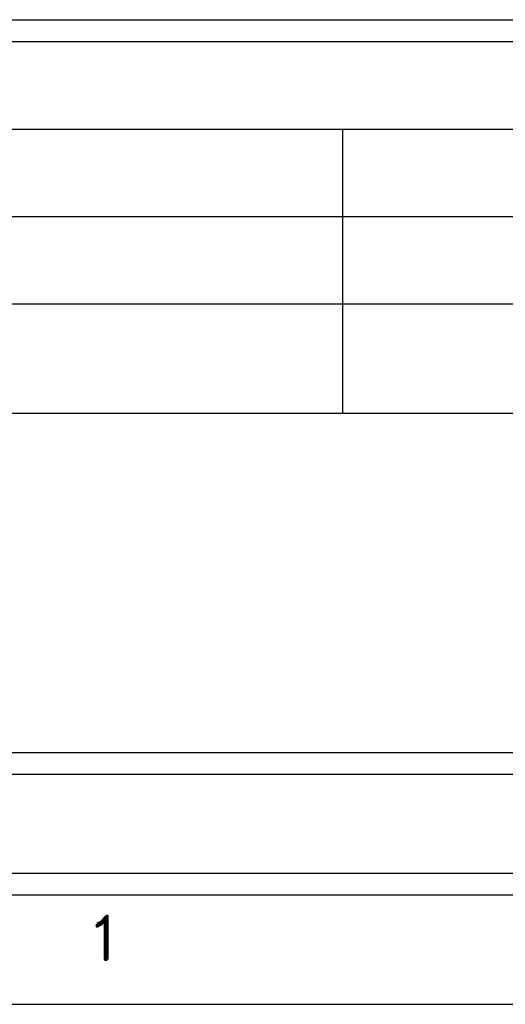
# Model space of a CAD drawing. Extents: x -65 to -29, y -70.1 to -47.
# Tile 53 of 57: x -32.6 to -31.5, y -70.1 to -67.8. Entities that reach past the tile are written whole.
import ezdxf
from ezdxf.enums import TextEntityAlignment as Align

# ---------------------------------------------------------------- set-up
doc = ezdxf.new("R2010")
doc.units = 0
doc.header["$MEASUREMENT"] = 0
doc.layers.add('DST', color=7, linetype='CONTINUOUS')
doc.layers.add('PLOTVIEW1', color=7, linetype='CONTINUOUS')
doc.styles.add('VERO10-ROMAND', font='romand__.ttf')

msp = doc.modelspace()

# ---------------------------------------------------------------- linework, layer by layer
at = {"layer": 'DST', "color": 4, "linetype": 'CONTINUOUS'}
for p, q in [((-36.9824, -67.8031), (-30.4824, -67.8031)), ((-36.9824, -67.8531), (-30.4824, -67.8531)), ((-30.4824, -69.4797), (-36.9824, -69.4797)), ((-30.4824, -69.5297), (-36.9824, -69.5297))]:
    msp.add_line(p, q, dxfattribs=at)
at = {"layer": 'PLOTVIEW1', "color": 252, "linetype": 'CONTINUOUS'}
for p, q in [((-37.0873, -68.0531, 0.0197), (-30.3774, -68.0531, 0.0197)), ((-31.8914, -68.4531, 0.0197), (-31.8914, -68.0531, 0.0197)), ((-37.0873, -68.2531, 0.0197), (-30.3774, -68.2531, 0.0197)), ((-37.0873, -68.4531, 0.0197), (-30.3774, -68.4531, 0.0197)), ((-31.8914, -68.7031, 0.0197), (-31.8914, -68.4531, 0.0197)), ((-34.9174, -68.7031, 0.0197), (-30.3774, -68.7031, 0.0197))]:
    msp.add_line(p, q, dxfattribs=at)
at = {"layer": 'PLOTVIEW1', "color": 97, "linetype": 'CONTINUOUS'}
for p, q in [((-64.269, -69.7549), (-30.269, -69.7549)), ((-64.269, -69.8049), (-30.269, -69.8049)), ((-64.269, -70.0549), (-30.269, -70.0549))]:
    msp.add_line(p, q, dxfattribs=at)

# ---------------------------------------------------------------- texts
at = {"layer": 'PLOTVIEW1', "color": 56, "linetype": 'CONTINUOUS', "style": 'VERO10-ROMAND', "width": 1.000721}
msp.add_text('1', height=0.1, dxfattribs=at).set_placement((-32.4816, -69.9528), (-32.3875, -69.9528), align=Align.FIT)

doc.saveas('drawing.dxf')
